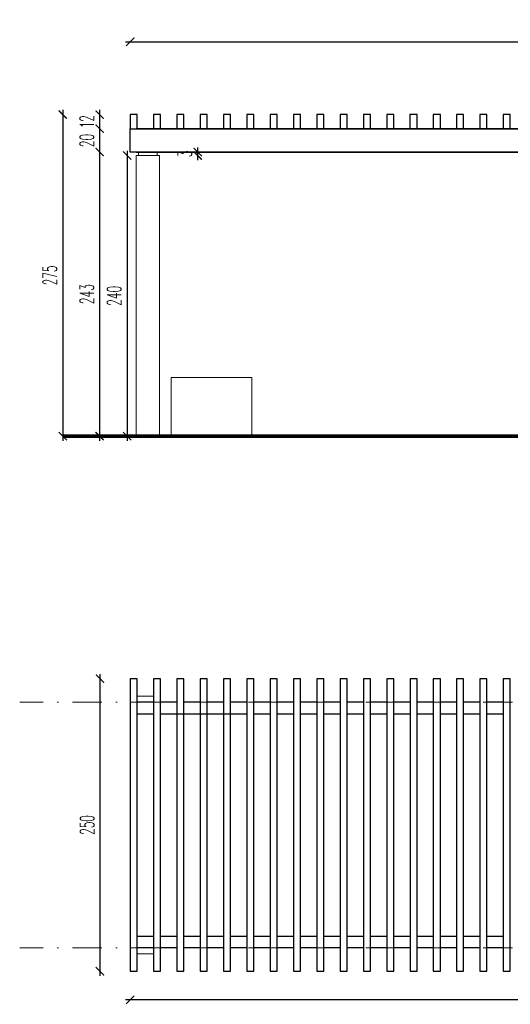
# Model space of a CAD drawing. Header units: millimetres. Extents: x -4186 to -941, y -4992 to -64.
# Tile 8 of 21: x -3922 to -3504, y -2376 to -1534. Entities that reach past the tile are written whole.
import ezdxf

# ---------------------------------------------------------------- set-up
doc = ezdxf.new("R2010")
doc.units = ezdxf.units.MM
doc.linetypes.add('DASHDOT', pattern=[1, 0.5, -0.25, 0, -0.25])
doc.layers.add('3 drewno', color=42, linetype='Continuous')
doc.layers.add('drewno 2', color=43, linetype='Continuous')
for name, color, linetype, lineweight in [('3 Lawka 2', 171, 'Continuous', 18), ('3 osie', 200, 'DASHDOT', 13), ('3 przekrój', 10, 'Continuous', 30), ('3 widok', 151, 'Continuous', 18), ('Z WYM 1 100', 130, 'Continuous', 20)]:
    doc.layers.add(name, color=color, linetype=linetype, lineweight=lineweight)
doc.styles.add('100 STD', font='ROMANS.shx', dxfattribs={"width": 0.55, "height": 12})
doc.dimstyles.new('100-STD', dxfattribs={"dimscale": 5, "dimtxt": 18, "dimasz": 1.4, "dimexe": 1.6, "dimexo": 6, "dimgap": 1, "dimtad": 1, "dimdec": 1, "dimrnd": 0.5, "dimdsep": 46, "dimtxsty": '100 STD', "dimblk": 'ARCHTICK', "dimcen": 1, "dimdle": 0.8, "dimse1": 1, "dimse2": 1, "dimclrd": 256, "dimclre": 256, "dimclrt": 4, "dimadec": 0, "dimazin": 0, "dimtfac": 1, "dimtdec": 1, "dimtix": 1, "dimtmove": 2, "dimatfit": 3, "dimfxl": 0, "dimtvp": 1, "dimtolj": 1, "dimtzin": 2, "dimarcsym": 0})

# ---------------------------------------------------------------- blocks, each defined once
blk = doc.blocks.new('fr5')
at = {"layer": 'drewno 2'}
for points in [[(304.22, -1454.84), (304.22, -1204.84), (298.22, -1204.84), (298.22, -1454.84)], [(324.12, -1454.84), (324.12, -1204.84), (318.12, -1204.84), (318.12, -1454.84)], [(344.02, -1454.84), (344.02, -1204.84), (338.02, -1204.84), (338.02, -1454.84)], [(363.92, -1454.84), (363.92, -1204.84), (357.92, -1204.84), (357.92, -1454.84)], [(383.82, -1454.84), (383.82, -1204.84), (377.82, -1204.84), (377.82, -1454.84)], [(403.72, -1454.84), (403.72, -1204.84), (397.72, -1204.84), (397.72, -1454.84)], [(423.62, -1454.84), (423.62, -1204.84), (417.62, -1204.84), (417.62, -1454.84)], [(443.52, -1454.84), (443.52, -1204.84), (437.52, -1204.84), (437.52, -1454.84)], [(463.42, -1454.84), (463.42, -1204.84), (457.42, -1204.84), (457.42, -1454.84)], [(483.32, -1454.84), (483.32, -1204.84), (477.32, -1204.84), (477.32, -1454.84)], [(503.22, -1454.84), (503.22, -1204.84), (497.22, -1204.84), (497.22, -1454.84)], [(523.12, -1454.84), (523.12, -1204.84), (517.12, -1204.84), (517.12, -1454.84)], [(543.02, -1454.84), (543.02, -1204.84), (537.02, -1204.84), (537.02, -1454.84)], [(562.92, -1454.84), (562.92, -1204.84), (556.92, -1204.84), (556.92, -1454.84)], [(582.82, -1454.84), (582.82, -1204.84), (576.82, -1204.84), (576.82, -1454.84)], [(602.72, -1454.84), (602.72, -1204.84), (596.72, -1204.84), (596.72, -1454.84)], [(622.62, -1454.84), (622.62, -1204.84), (616.62, -1204.84), (616.62, -1454.84)]]:
    blk.add_lwpolyline(points, close=True, dxfattribs=at)
blk = doc.blocks.new('_ARCHTICK')
at = {"color": 0, "linetype": 'ByBlock', "const_width": 0.15}
blk.add_lwpolyline([(-0.5, -0.5), (0.5, 0.5)], dxfattribs=at)
blk = doc.blocks.new('*D28')
at = {"layer": 'Defpoints', "color": 0, "transparency": 16777216}
for p in [(-3827.96, -1615.48), (-3885.51, -1890.28), (-3827.96, -1890.28)]:
    blk.add_point(p, dxfattribs=at)
at = {"layer": 'Z WYM 1 100', "lineweight": -2, "transparency": 16777216}
blk.add_line((-3885.51, -1611.48), (-3885.51, -1894.28), dxfattribs=at)
at = {"layer": 'Z WYM 1 100', "lineweight": -2, "transparency": 16777216, "xscale": 7, "yscale": 7, "zscale": 7}
for p, rotation in [((-3885.51, -1615.48), 90), ((-3885.51, -1890.28), 270)]:
    blk.add_blockref('_ARCHTICK', p, dxfattribs=dict(at, rotation=rotation))
at = {"layer": 'Z WYM 1 100', "color": 4, "transparency": 16777216, "insert": (-3896.51, -1752.88), "char_height": 12, "attachment_point": 5, "rotation": 90, "style": '100 STD'}
blk.add_mtext('\\A1;275', dxfattribs=at)
blk = doc.blocks.new('*D29')
at = {"layer": 'Defpoints', "color": 0, "transparency": 16777216}
for p in [(-3827.96, -1615.48), (-3854.09, -1627.48), (-3827.96, -1627.48)]:
    blk.add_point(p, dxfattribs=at)
at = {"layer": 'Z WYM 1 100', "lineweight": -2, "transparency": 16777216}
blk.add_line((-3854.09, -1611.48), (-3854.09, -1631.48), dxfattribs=at)
at = {"layer": 'Z WYM 1 100', "lineweight": -2, "transparency": 16777216, "xscale": 7, "yscale": 7, "zscale": 7}
for p, rotation in [((-3854.09, -1615.48), 270), ((-3854.09, -1627.48), 90)]:
    blk.add_blockref('_ARCHTICK', p, dxfattribs=dict(at, rotation=rotation))
at = {"layer": 'Z WYM 1 100', "color": 4, "transparency": 16777216, "insert": (-3865.09, -1621.48), "char_height": 12, "attachment_point": 5, "rotation": 90, "style": '100 STD'}
blk.add_mtext('\\A1;12', dxfattribs=at)
blk = doc.blocks.new('*D30')
at = {"layer": 'Defpoints', "color": 0, "transparency": 16777216}
for p in [(-3821.96, -1627.48), (-3854.09, -1647.48), (-3827.96, -1647.48)]:
    blk.add_point(p, dxfattribs=at)
at = {"layer": 'Z WYM 1 100', "lineweight": -2, "transparency": 16777216}
blk.add_line((-3854.09, -1623.48), (-3854.09, -1651.48), dxfattribs=at)
at = {"layer": 'Z WYM 1 100', "lineweight": -2, "transparency": 16777216, "xscale": 7, "yscale": 7, "zscale": 7}
for p, rotation in [((-3854.09, -1627.48), 270), ((-3854.09, -1647.48), 90)]:
    blk.add_blockref('_ARCHTICK', p, dxfattribs=dict(at, rotation=rotation))
at = {"layer": 'Z WYM 1 100', "color": 4, "transparency": 16777216, "insert": (-3865.09, -1637.48), "char_height": 12, "attachment_point": 5, "rotation": 90, "style": '100 STD'}
blk.add_mtext('\\A1;20', dxfattribs=at)
blk = doc.blocks.new('*D31')
at = {"layer": 'Defpoints', "color": 0, "transparency": 16777216}
for p in [(-3827.96, -1647.48), (-3854.09, -1890.28), (-3827.96, -1890.28)]:
    blk.add_point(p, dxfattribs=at)
at = {"layer": 'Z WYM 1 100', "lineweight": -2, "transparency": 16777216}
blk.add_line((-3854.09, -1643.48), (-3854.09, -1894.28), dxfattribs=at)
at = {"layer": 'Z WYM 1 100', "lineweight": -2, "transparency": 16777216, "xscale": 7, "yscale": 7, "zscale": 7}
for p, rotation in [((-3854.09, -1647.48), 90), ((-3854.09, -1890.28), 270)]:
    blk.add_blockref('_ARCHTICK', p, dxfattribs=dict(at, rotation=rotation))
at = {"layer": 'Z WYM 1 100', "color": 4, "transparency": 16777216, "insert": (-3865.09, -1768.88), "char_height": 12, "attachment_point": 5, "rotation": 90, "style": '100 STD'}
blk.add_mtext('\\A1;243', dxfattribs=at)
blk = doc.blocks.new('*D32')
at = {"layer": 'Defpoints', "color": 0, "transparency": 16777216}
for p in [(-3802.96, -1647.48), (-3770.35, -1647.48), (-3802.96, -1650.48)]:
    blk.add_point(p, dxfattribs=at)
at = {"layer": 'Z WYM 1 100', "lineweight": -2, "transparency": 16777216}
blk.add_line((-3770.35, -1654.48), (-3770.35, -1643.48), dxfattribs=at)
at = {"layer": 'Z WYM 1 100', "lineweight": -2, "transparency": 16777216, "xscale": 7, "yscale": 7, "zscale": 7}
for p, rotation in [((-3770.35, -1647.48), 270), ((-3770.35, -1650.48), 90)]:
    blk.add_blockref('_ARCHTICK', p, dxfattribs=dict(at, rotation=rotation))
at = {"layer": 'Z WYM 1 100', "color": 4, "transparency": 16777216, "insert": (-3781.35, -1648.98), "char_height": 12, "attachment_point": 5, "rotation": 90, "style": '100 STD'}
blk.add_mtext('\\A1;3', dxfattribs=at)
blk = doc.blocks.new('*D33')
at = {"layer": 'Defpoints', "color": 0, "transparency": 16777216}
for p in [(-3822.96, -1650.48), (-3830.6, -1890.28), (-3822.96, -1890.28)]:
    blk.add_point(p, dxfattribs=at)
at = {"layer": 'Z WYM 1 100', "lineweight": -2, "transparency": 16777216}
blk.add_line((-3830.6, -1646.48), (-3830.6, -1894.28), dxfattribs=at)
at = {"layer": 'Z WYM 1 100', "lineweight": -2, "transparency": 16777216, "xscale": 7, "yscale": 7, "zscale": 7}
for p, rotation in [((-3830.6, -1650.48), 90), ((-3830.6, -1890.28), 270)]:
    blk.add_blockref('_ARCHTICK', p, dxfattribs=dict(at, rotation=rotation))
at = {"layer": 'Z WYM 1 100', "color": 4, "transparency": 16777216, "insert": (-3841.6, -1770.38), "char_height": 12, "attachment_point": 5, "rotation": 90, "style": '100 STD'}
blk.add_mtext('\\A1;240', dxfattribs=at)
blk = doc.blocks.new('*D37')
at = {"layer": 'Defpoints', "color": 0, "transparency": 16777216}
for p in [(-2627.96, -1553.2), (-3827.96, -1615.48), (-2627.96, -1615.48)]:
    blk.add_point(p, dxfattribs=at)
at = {"layer": 'Z WYM 1 100', "lineweight": -2, "transparency": 16777216}
blk.add_line((-3831.96, -1553.2), (-2623.96, -1553.2), dxfattribs=at)
at = {"layer": 'Z WYM 1 100', "lineweight": -2, "transparency": 16777216, "xscale": 7, "yscale": 7, "zscale": 7, "rotation": 180}
blk.add_blockref('_ARCHTICK', (-3827.96, -1553.2), dxfattribs=at)
at = {"layer": 'Z WYM 1 100', "lineweight": -2, "transparency": 16777216, "xscale": 7, "yscale": 7, "zscale": 7}
blk.add_blockref('_ARCHTICK', (-2627.96, -1553.2), dxfattribs=at)
at = {"layer": 'Z WYM 1 100', "color": 4, "transparency": 16777216, "insert": (-3227.96, -1542.2), "char_height": 12, "attachment_point": 5, "style": '100 STD'}
blk.add_mtext('\\A1;1200', dxfattribs=at)
blk = doc.blocks.new('*D38')
at = {"layer": 'Defpoints', "color": 0, "transparency": 16777216}
for p in [(-3827.96, -2099.63), (-2627.96, -2099.63), (-3827.96, -2372.04)]:
    blk.add_point(p, dxfattribs=at)
at = {"layer": 'Z WYM 1 100', "lineweight": -2, "transparency": 16777216}
blk.add_line((-2623.96, -2372.04), (-3831.96, -2372.04), dxfattribs=at)
at = {"layer": 'Z WYM 1 100', "lineweight": -2, "transparency": 16777216, "xscale": 7, "yscale": 7, "zscale": 7, "rotation": 180}
blk.add_blockref('_ARCHTICK', (-3827.96, -2372.04), dxfattribs=at)
at = {"layer": 'Z WYM 1 100', "lineweight": -2, "transparency": 16777216, "xscale": 7, "yscale": 7, "zscale": 7}
blk.add_blockref('_ARCHTICK', (-2627.96, -2372.04), dxfattribs=at)
at = {"layer": 'Z WYM 1 100', "color": 4, "transparency": 16777216, "insert": (-3227.96, -2361.04), "char_height": 12, "attachment_point": 5, "style": '100 STD'}
blk.add_mtext('\\A1;1200', dxfattribs=at)
blk = doc.blocks.new('*D39')
at = {"layer": 'Defpoints', "color": 0, "transparency": 16777216}
for p in [(-3827.96, -2097.63), (-3853.82, -2347.63), (-3827.96, -2347.63)]:
    blk.add_point(p, dxfattribs=at)
at = {"layer": 'Z WYM 1 100', "lineweight": -2, "transparency": 16777216}
blk.add_line((-3853.82, -2093.63), (-3853.82, -2351.63), dxfattribs=at)
at = {"layer": 'Z WYM 1 100', "lineweight": -2, "transparency": 16777216, "xscale": 7, "yscale": 7, "zscale": 7}
for p, rotation in [((-3853.82, -2097.63), 90), ((-3853.82, -2347.63), 270)]:
    blk.add_blockref('_ARCHTICK', p, dxfattribs=dict(at, rotation=rotation))
at = {"layer": 'Z WYM 1 100', "color": 4, "transparency": 16777216, "insert": (-3864.82, -2222.63), "char_height": 12, "attachment_point": 5, "rotation": 90, "style": '100 STD'}
blk.add_mtext('\\A1;250', dxfattribs=at)

msp = doc.modelspace()

# ---------------------------------------------------------------- linework, layer by layer
at = {"layer": '3 drewno'}
for points in [[(-3808.06, -2117.63), (-3821.96, -2117.63)], [(-3788.16, -2117.63), (-3802.06, -2117.63)], [(-3768.26, -2117.63), (-3782.16, -2117.63)], [(-3748.36, -2117.63), (-3762.26, -2117.63)], [(-3728.46, -2117.63), (-3742.36, -2117.63)], [(-3708.56, -2117.63), (-3722.46, -2117.63)], [(-3688.66, -2117.63), (-3702.56, -2117.63)], [(-3668.76, -2117.63), (-3682.66, -2117.63)], [(-3648.86, -2117.63), (-3662.76, -2117.63)], [(-3628.96, -2117.63), (-3642.86, -2117.63)], [(-3609.06, -2117.63), (-3622.96, -2117.63)], [(-3589.16, -2117.63), (-3603.06, -2117.63)], [(-3569.26, -2117.63), (-3583.16, -2117.63)], [(-3549.36, -2117.63), (-3563.26, -2117.63)], [(-3529.46, -2117.63), (-3543.36, -2117.63)], [(-3509.56, -2117.63), (-3523.46, -2117.63)], [(-3821.96, -2127.63), (-3808.06, -2127.63)], [(-3802.06, -2127.63), (-3728.46, -2127.63)], [(-3722.46, -2127.63), (-3708.56, -2127.63)], [(-3702.56, -2127.63), (-3688.66, -2127.63)], [(-3682.66, -2127.63), (-3668.76, -2127.63)], [(-3662.76, -2127.63), (-3648.86, -2127.63)], [(-3642.86, -2127.63), (-3628.96, -2127.63)], [(-3622.96, -2127.63), (-3609.06, -2127.63)], [(-3603.06, -2127.63), (-3589.16, -2127.63)], [(-3583.16, -2127.63), (-3569.26, -2127.63)], [(-3563.26, -2127.63), (-3549.36, -2127.63)], [(-3543.36, -2127.63), (-3529.46, -2127.63)], [(-3523.46, -2127.63), (-3509.56, -2127.63)], [(-3821.96, -2317.63), (-3808.06, -2317.63)], [(-3802.06, -2317.63), (-3788.16, -2317.63)], [(-3782.16, -2317.63), (-3768.26, -2317.63)], [(-3762.26, -2317.63), (-3748.36, -2317.63)], [(-3742.36, -2317.63), (-3728.46, -2317.63)], [(-3722.46, -2317.63), (-3708.56, -2317.63)], [(-3702.56, -2317.63), (-3688.66, -2317.63)], [(-3682.66, -2317.63), (-3668.76, -2317.63)], [(-3662.76, -2317.63), (-3648.86, -2317.63)], [(-3642.86, -2317.63), (-3628.96, -2317.63)], [(-3622.96, -2317.63), (-3609.06, -2317.63)], [(-3603.06, -2317.63), (-3589.16, -2317.63)], [(-3583.16, -2317.63), (-3569.26, -2317.63)], [(-3563.26, -2317.63), (-3549.36, -2317.63)], [(-3543.36, -2317.63), (-3529.46, -2317.63)], [(-3523.46, -2317.63), (-3509.56, -2317.63)], [(-3808.06, -2327.63), (-3821.96, -2327.63)], [(-3788.16, -2327.63), (-3802.06, -2327.63)], [(-3768.26, -2327.63), (-3782.16, -2327.63)], [(-3748.36, -2327.63), (-3762.26, -2327.63)], [(-3728.46, -2327.63), (-3742.36, -2327.63)], [(-3708.56, -2327.63), (-3722.46, -2327.63)], [(-3688.66, -2327.63), (-3702.56, -2327.63)], [(-3668.76, -2327.63), (-3682.66, -2327.63)], [(-3648.86, -2327.63), (-3662.76, -2327.63)], [(-3628.96, -2327.63), (-3642.86, -2327.63)], [(-3609.06, -2327.63), (-3622.96, -2327.63)], [(-3589.16, -2327.63), (-3603.06, -2327.63)], [(-3569.26, -2327.63), (-3583.16, -2327.63)], [(-3549.36, -2327.63), (-3563.26, -2327.63)], [(-3529.46, -2327.63), (-3543.36, -2327.63)], [(-3509.56, -2327.63), (-3523.46, -2327.63)]]:
    msp.add_lwpolyline(points, dxfattribs=at)
at = {"layer": '3 Lawka 2'}
for points in [[(-3792.96, -1890.28), (-3792.96, -1840.28), (-3724.04, -1840.28)], [(-3724.04, -1840.28), (-3724.04, -1890.28)]]:
    msp.add_lwpolyline(points, dxfattribs=at)
at = {"layer": '3 osie', "ltscale": 50}
for points in [[(-2549.67, -2117.63), (-3922.31, -2117.63)], [(-2549.67, -2327.63), (-3922.31, -2327.63)]]:
    msp.add_lwpolyline(points, dxfattribs=at)
at = {"layer": '3 przekrój', "const_width": 3}
msp.add_lwpolyline([(-2084.81, -1890.28), (-3885.51, -1890.28)], dxfattribs=at)
at = {"layer": '3 widok'}
for points in [[(-3820.96, -1650.48), (-3820.96, -1647.48)], [(-3804.96, -1650.48), (-3804.96, -1647.48)], [(-3802.96, -1650.48), (-3802.96, -1880.48)], [(-3885.51, -1890.28), (-2149.63, -1890.28)], [(-3821.96, -2112.63), (-3808.06, -2112.63)], [(-3808.06, -2117.63), (-3821.96, -2117.63)], [(-3821.96, -2117.63), (-3808.06, -2117.63)], [(-3788.16, -2117.63), (-3802.06, -2117.63)], [(-3802.06, -2117.63), (-3788.16, -2117.63)], [(-3768.26, -2117.63), (-3782.16, -2117.63)], [(-3782.16, -2117.63), (-3768.26, -2117.63)], [(-3748.36, -2117.63), (-3762.26, -2117.63)], [(-3762.26, -2117.63), (-3748.36, -2117.63)], [(-3728.46, -2117.63), (-3742.36, -2117.63)], [(-3742.36, -2117.63), (-3728.46, -2117.63)], [(-3708.56, -2117.63), (-3722.46, -2117.63)], [(-3722.46, -2117.63), (-3708.56, -2117.63)], [(-3688.66, -2117.63), (-3702.56, -2117.63)], [(-3702.56, -2117.63), (-3688.66, -2117.63)], [(-3668.76, -2117.63), (-3682.66, -2117.63)], [(-3682.66, -2117.63), (-3668.76, -2117.63)], [(-3648.86, -2117.63), (-3662.76, -2117.63)], [(-3662.76, -2117.63), (-3648.86, -2117.63)], [(-3628.96, -2117.63), (-3642.86, -2117.63)], [(-3642.86, -2117.63), (-3628.96, -2117.63)], [(-3609.06, -2117.63), (-3622.96, -2117.63)], [(-3622.96, -2117.63), (-3609.06, -2117.63)], [(-3589.16, -2117.63), (-3603.06, -2117.63)], [(-3603.06, -2117.63), (-3589.16, -2117.63)], [(-3569.26, -2117.63), (-3583.16, -2117.63)], [(-3583.16, -2117.63), (-3569.26, -2117.63)], [(-3549.36, -2117.63), (-3563.26, -2117.63)], [(-3563.26, -2117.63), (-3549.36, -2117.63)], [(-3529.46, -2117.63), (-3543.36, -2117.63)], [(-3543.36, -2117.63), (-3529.46, -2117.63)], [(-3509.56, -2117.63), (-3523.46, -2117.63)], [(-3523.46, -2117.63), (-3509.56, -2117.63)], [(-3808.06, -2127.63), (-3821.96, -2127.63)], [(-3728.46, -2127.63), (-3802.06, -2127.63)], [(-3708.56, -2127.63), (-3722.46, -2127.63)], [(-3688.66, -2127.63), (-3702.56, -2127.63)], [(-3668.76, -2127.63), (-3682.66, -2127.63)], [(-3648.86, -2127.63), (-3662.76, -2127.63)], [(-3628.96, -2127.63), (-3642.86, -2127.63)], [(-3609.06, -2127.63), (-3622.96, -2127.63)], [(-3589.16, -2127.63), (-3603.06, -2127.63)], [(-3569.26, -2127.63), (-3583.16, -2127.63)], [(-3549.36, -2127.63), (-3563.26, -2127.63)], [(-3529.46, -2127.63), (-3543.36, -2127.63)], [(-3509.56, -2127.63), (-3523.46, -2127.63)], [(-3808.06, -2317.63), (-3821.96, -2317.63)], [(-3788.16, -2317.63), (-3802.06, -2317.63)], [(-3768.26, -2317.63), (-3782.16, -2317.63)], [(-3748.36, -2317.63), (-3762.26, -2317.63)], [(-3728.46, -2317.63), (-3742.36, -2317.63)], [(-3708.56, -2317.63), (-3722.46, -2317.63)], [(-3688.66, -2317.63), (-3702.56, -2317.63)], [(-3668.76, -2317.63), (-3682.66, -2317.63)], [(-3648.86, -2317.63), (-3662.76, -2317.63)], [(-3628.96, -2317.63), (-3642.86, -2317.63)], [(-3609.06, -2317.63), (-3622.96, -2317.63)], [(-3589.16, -2317.63), (-3603.06, -2317.63)], [(-3569.26, -2317.63), (-3583.16, -2317.63)], [(-3549.36, -2317.63), (-3563.26, -2317.63)], [(-3529.46, -2317.63), (-3543.36, -2317.63)], [(-3509.56, -2317.63), (-3523.46, -2317.63)], [(-3821.96, -2327.63), (-3808.06, -2327.63)], [(-3802.06, -2327.63), (-3788.16, -2327.63)], [(-3782.16, -2327.63), (-3768.26, -2327.63)], [(-3762.26, -2327.63), (-3748.36, -2327.63)], [(-3742.36, -2327.63), (-3728.46, -2327.63)], [(-3722.46, -2327.63), (-3708.56, -2327.63)], [(-3702.56, -2327.63), (-3688.66, -2327.63)], [(-3682.66, -2327.63), (-3668.76, -2327.63)], [(-3662.76, -2327.63), (-3648.86, -2327.63)], [(-3642.86, -2327.63), (-3628.96, -2327.63)], [(-3622.96, -2327.63), (-3609.06, -2327.63)], [(-3603.06, -2327.63), (-3589.16, -2327.63)], [(-3583.16, -2327.63), (-3569.26, -2327.63)], [(-3563.26, -2327.63), (-3549.36, -2327.63)], [(-3543.36, -2327.63), (-3529.46, -2327.63)], [(-3523.46, -2327.63), (-3509.56, -2327.63)], [(-3808.06, -2332.63), (-3821.96, -2332.63)]]:
    msp.add_lwpolyline(points, dxfattribs=at)
msp.add_lwpolyline([(-3802.96, -1650.48), (-3822.96, -1650.48), (-3822.96, -1890.28), (-3802.96, -1890.28)], close=True, dxfattribs=at)
at = {"layer": 'drewno 2'}
for points in [[(-3821.96, -1627.48), (-3821.96, -1615.48), (-3827.96, -1615.48), (-3827.96, -1627.48), (-3821.96, -1627.48)], [(-3802.06, -1627.48), (-3802.06, -1615.48), (-3808.06, -1615.48), (-3808.06, -1627.48), (-3802.06, -1627.48)], [(-3782.16, -1627.48), (-3782.16, -1615.48), (-3788.16, -1615.48), (-3788.16, -1627.48), (-3782.16, -1627.48)], [(-3762.26, -1627.48), (-3762.26, -1615.48), (-3768.26, -1615.48), (-3768.26, -1627.48), (-3762.26, -1627.48)], [(-3742.36, -1627.48), (-3742.36, -1615.48), (-3748.36, -1615.48), (-3748.36, -1627.48), (-3742.36, -1627.48)], [(-3722.46, -1627.48), (-3722.46, -1615.48), (-3728.46, -1615.48), (-3728.46, -1627.48), (-3722.46, -1627.48)], [(-3702.56, -1627.48), (-3702.56, -1615.48), (-3708.56, -1615.48), (-3708.56, -1627.48), (-3702.56, -1627.48)], [(-3682.66, -1627.48), (-3682.66, -1615.48), (-3688.66, -1615.48), (-3688.66, -1627.48), (-3682.66, -1627.48)], [(-3662.76, -1627.48), (-3662.76, -1615.48), (-3668.76, -1615.48), (-3668.76, -1627.48), (-3662.76, -1627.48)], [(-3642.86, -1627.48), (-3642.86, -1615.48), (-3648.86, -1615.48), (-3648.86, -1627.48), (-3642.86, -1627.48)], [(-3622.96, -1627.48), (-3622.96, -1615.48), (-3628.96, -1615.48), (-3628.96, -1627.48), (-3622.96, -1627.48)], [(-3603.06, -1627.48), (-3603.06, -1615.48), (-3609.06, -1615.48), (-3609.06, -1627.48), (-3603.06, -1627.48)], [(-3583.16, -1627.48), (-3583.16, -1615.48), (-3589.16, -1615.48), (-3589.16, -1627.48), (-3583.16, -1627.48)], [(-3563.26, -1627.48), (-3563.26, -1615.48), (-3569.26, -1615.48), (-3569.26, -1627.48), (-3563.26, -1627.48)], [(-3543.36, -1627.48), (-3543.36, -1615.48), (-3549.36, -1615.48), (-3549.36, -1627.48), (-3543.36, -1627.48)], [(-3523.46, -1627.48), (-3523.46, -1615.48), (-3529.46, -1615.48), (-3529.46, -1627.48), (-3523.46, -1627.48)], [(-3503.56, -1627.48), (-3503.56, -1615.48), (-3509.56, -1615.48), (-3509.56, -1627.48), (-3503.56, -1627.48)]]:
    msp.add_lwpolyline(points, close=True, dxfattribs=at)
for points in [[(-3449.86, -1647.48), (-3827.96, -1647.48), (-3827.96, -1627.48), (-3224.96, -1627.48)], [(-3224.96, -1627.48), (-3822.96, -1627.48)], [(-3822.96, -1647.48), (-3822.96, -1647.48), (-3449.86, -1647.48)]]:
    msp.add_lwpolyline(points, dxfattribs=at)

# ---------------------------------------------------------------- block references
at = {"layer": '3 drewno'}
msp.add_blockref('fr5', (-4126.17, -892.79), dxfattribs=at)

# ---------------------------------------------------------------- dimensions: what is measured, and where the dimension line sits
at = {"layer": 'Z WYM 1 100'}
for base, p1, p2, picture, middle in [((-2627.96, -1553.2), (-3827.96, -1615.48), (-2627.96, -1615.48), '*D37', (-3227.96, -1542.2)), ((-3827.96, -2372.04), (-2627.96, -2099.63), (-3827.96, -2099.63), '*D38', (-3227.96, -2361.04))]:
    dim = msp.add_linear_dim(base=base, p1=p1, p2=p2, dimstyle='100-STD', dxfattribs=at)
    dim.commit()
    dim.dimension.update_dxf_attribs({"geometry": picture, "text_midpoint": middle})
for base, p1, p2, picture, middle in [((-3885.51, -1890.28), (-3827.96, -1615.48), (-3827.96, -1890.28), '*D28', (-3896.51, -1752.88)), ((-3854.09, -1627.48), (-3827.96, -1615.48), (-3827.96, -1627.48), '*D29', (-3865.09, -1621.48)), ((-3854.09, -1647.48), (-3821.96, -1627.48), (-3827.96, -1647.48), '*D30', (-3865.09, -1637.48)), ((-3854.09, -1890.28), (-3827.96, -1647.48), (-3827.96, -1890.28), '*D31', (-3865.09, -1768.88)), ((-3830.6, -1890.28), (-3822.96, -1650.48), (-3822.96, -1890.28), '*D33', (-3841.6, -1770.38)), ((-3770.35, -1647.48), (-3802.96, -1650.48), (-3802.96, -1647.48), '*D32', (-3781.35, -1648.98)), ((-3853.82, -2347.63), (-3827.96, -2097.63), (-3827.96, -2347.63), '*D39', (-3864.82, -2222.63))]:
    dim = msp.add_linear_dim(base=base, p1=p1, p2=p2, angle=90, dimstyle='100-STD', dxfattribs=at)
    dim.commit()
    dim.dimension.update_dxf_attribs({"geometry": picture, "text_midpoint": middle})

doc.saveas('drawing.dxf')
